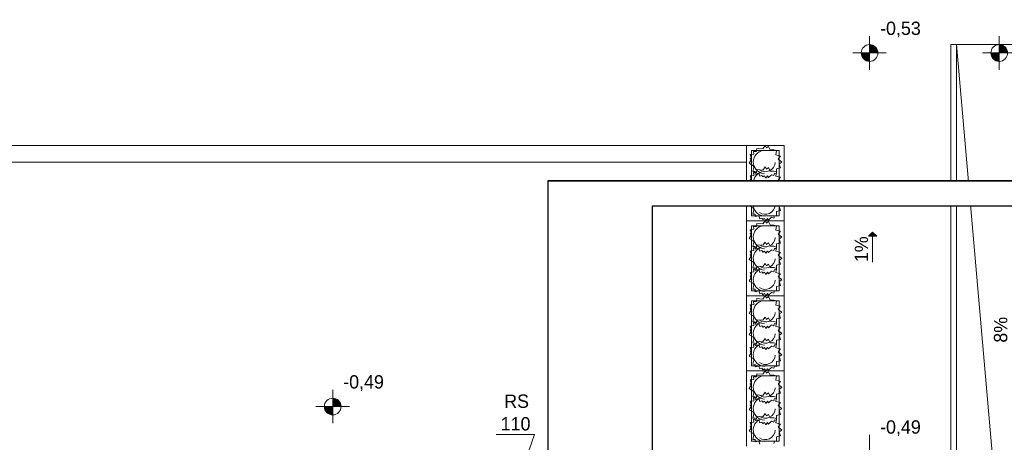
# Model space of a CAD drawing. Extents: x -220425 to -93252, y -20065 to 80294.
# Tile 88 of 103: x -120579 to -108782, y 5830 to 10894. Entities that reach past the tile are written whole.
import ezdxf

# ---------------------------------------------------------------- set-up
doc = ezdxf.new("R2010")
doc.units = 0
doc.header["$MEASUREMENT"] = 0
doc.set_wipeout_variables(frame=1)
doc.layers.add('#kan_san-op', color=34, linetype='Continuous')
doc.layers.add('_TABELA', color=7, linetype='Continuous')
for name, color, linetype, lineweight in [('Arch rynny_Nr_Pióra__21', 7, 'Continuous', 9), ('Arch schody_Nr_Pióra__21', 7, 'Continuous', 9), ('arch spadki_Nr_Pióra__21', 7, 'Continuous', 9), ('INWENT RZĘDNE_Nr_Pióra__21', 7, 'Continuous', 9), ('PODKŁAD', 252, 'Continuous', 35)]:
    doc.layers.add(name, color=color, linetype=linetype, lineweight=lineweight)
doc.layers.add('Arch wyposarzenie_Nr_Pióra__4', color=7, linetype='Continuous', lineweight=9, true_color=0x029e21)
doc.styles.add('GENERATED_STYLE_2', font='txt')
doc.styles.add('GENERATED_STYLE_6', font='txt')

# ---------------------------------------------------------------- blocks, each defined once
blk = doc.blocks.new('parter')
at = {"layer": 'Arch schody_Nr_Pióra__21', "linetype": 'Continuous'}
blk.add_hatch(color=252, dxfattribs=at).paths.add_polyline_path([(-174220, 8349), (-174170, 8299), (-174270, 8299)], flags=0)
at = {"layer": 'INWENT RZĘDNE_Nr_Pióra__21', "linetype": 'Continuous'}
for points in [[(-174257, 10495), (-174157, 10495), (-174165, 10533), (-174186, 10566), (-174219, 10587), (-174257, 10595)], [(-172704, 10495), (-172604, 10495), (-172612, 10533), (-172634, 10566), (-172666, 10587), (-172704, 10595)], [(-174257, 10495), (-174357, 10495), (-174349, 10457), (-174328, 10424), (-174295, 10402), (-174257, 10395)], [(-172704, 10495), (-172804, 10495), (-172797, 10457), (-172775, 10424), (-172743, 10402), (-172704, 10395)], [(-180690, 6259), (-180790, 6259), (-180783, 6221), (-180761, 6188), (-180728, 6166), (-180690, 6159)], [(-180690, 6259), (-180590, 6259), (-180598, 6297), (-180619, 6330), (-180652, 6351), (-180690, 6359)]]:
    blk.add_hatch(color=252, dxfattribs=at).paths.add_polyline_path(points, flags=0)
at = {"layer": 'Arch rynny_Nr_Pióra__21', "color": 252, "linetype": 'Continuous'}
for p, q in [((-178733, 5924), (-178270, 5924)), ((-178270, 5924), (-178612, 4955))]:
    blk.add_line(p, q, dxfattribs=at)
at = {"layer": 'Arch schody_Nr_Pióra__21', "color": 252, "linetype": 'Continuous'}
for p, q in [((-173282, 10595), (-172017, 10595)), ((-173282, 4475), (-173282, 10595)), ((-173217, 4475), (-173217, 10595)), ((-172682, 4475), (-173217, 10595)), ((-175732, 9385), (-185022, 9385)), ((-175282, 9385), (-175732, 9385)), ((-175732, 9385), (-175732, 8485)), ((-175672, 9325), (-175672, 8545)), ((-175342, 9325), (-175672, 9325)), ((-175342, 8545), (-175342, 9325)), ((-175282, 8485), (-175282, 9385)), ((-175732, 9185), (-184822, 9185)), ((-175672, 8545), (-175342, 8545)), ((-175282, 8485), (-175732, 8485)), ((-175732, 8485), (-175732, 7585)), ((-175282, 8485), (-175732, 8485)), ((-175672, 8425), (-175672, 7645)), ((-175342, 8425), (-175672, 8425)), ((-175342, 7645), (-175342, 8425)), ((-175282, 7585), (-175282, 8485)), ((-174220, 8349), (-174270, 8299)), ((-174170, 8299), (-174270, 8299)), ((-174220, 8349), (-174170, 8299)), ((-174220, 7989), (-174220, 8299)), ((-175282, 7585), (-175732, 7585)), ((-175282, 7585), (-175732, 7585)), ((-175732, 7585), (-175732, 6685)), ((-175672, 7645), (-175342, 7645)), ((-175282, 6685), (-175282, 7585)), ((-175672, 7525), (-175672, 6745)), ((-175342, 7525), (-175672, 7525)), ((-175342, 6745), (-175342, 7525)), ((-175672, 6745), (-175342, 6745)), ((-175282, 6685), (-175732, 6685)), ((-175282, 6685), (-175732, 6685)), ((-175732, 6685), (-175732, 5785)), ((-175672, 6625), (-175672, 5845)), ((-175342, 6625), (-175672, 6625)), ((-175342, 5845), (-175342, 6625)), ((-175282, 5785), (-175282, 6685)), ((-175672, 5845), (-175342, 5845))]:
    blk.add_line(p, q, dxfattribs=at)
at = {"layer": 'Arch wyposarzenie_Nr_Pióra__4', "color": 252, "linetype": 'Continuous'}
for p, q in [((-175611, 9323), (-175607, 9352)), ((-175611, 9316), (-175611, 9323)), ((-175607, 9352), (-175536, 9347)), ((-175536, 9347), (-175509, 9385)), ((-175509, 9385), (-175492, 9357)), ((-175492, 9357), (-175468, 9376)), ((-175468, 9376), (-175447, 9335)), ((-175447, 9335), (-175405, 9333)), ((-175405, 9333), (-175373, 9325)), ((-175373, 9325), (-175380, 9273)), ((-175698, 9174), (-175675, 9213)), ((-175687, 9277), (-175642, 9283)), ((-175675, 9239), (-175687, 9277)), ((-175687, 9232), (-175675, 9239)), ((-175675, 9213), (-175687, 9232)), ((-175647, 9316), (-175611, 9316)), ((-175642, 9283), (-175647, 9316)), ((-175380, 9273), (-175323, 9260)), ((-175323, 9260), (-175351, 9225)), ((-175351, 9225), (-175309, 9187)), ((-175654, 9148), (-175698, 9174)), ((-175657, 9075), (-175644, 9124)), ((-175644, 9124), (-175654, 9148)), ((-175611, 9069), (-175607, 9098)), ((-175607, 9098), (-175536, 9092)), ((-175536, 9092), (-175509, 9130)), ((-175509, 9130), (-175492, 9102)), ((-175492, 9102), (-175468, 9122)), ((-175468, 9122), (-175447, 9080)), ((-175326, 9118), (-175374, 9108)), ((-175374, 9108), (-175373, 9051)), ((-175309, 9187), (-175342, 9168)), ((-175342, 9168), (-175326, 9118)), ((-175687, 9022), (-175642, 9028)), ((-175675, 8985), (-175687, 9022)), ((-175687, 8977), (-175675, 8985)), ((-175675, 8959), (-175687, 8977)), ((-175629, 9075), (-175657, 9075)), ((-175642, 9028), (-175647, 9062)), ((-175647, 9062), (-175611, 9062)), ((-175629, 9045), (-175629, 9075)), ((-175585, 9055), (-175629, 9045)), ((-175611, 9062), (-175611, 9069)), ((-175573, 9019), (-175585, 9055)), ((-175547, 9027), (-175573, 9019)), ((-175535, 9010), (-175547, 9027)), ((-175515, 9022), (-175535, 9010)), ((-175500, 8995), (-175515, 9022)), ((-175482, 9022), (-175500, 8995)), ((-175469, 9003), (-175482, 9022)), ((-175432, 9037), (-175469, 9003)), ((-175447, 9080), (-175405, 9079)), ((-175406, 9027), (-175432, 9037)), ((-175396, 9054), (-175406, 9027)), ((-175405, 9079), (-175373, 9070)), ((-175373, 9051), (-175396, 9054)), ((-175373, 9070), (-175380, 9019)), ((-175380, 9019), (-175323, 9006)), ((-175323, 9006), (-175351, 8971)), ((-175351, 8971), (-175309, 8933)), ((-175698, 8919), (-175675, 8959)), ((-175654, 8894), (-175698, 8919)), ((-175657, 8821), (-175644, 8870)), ((-175644, 8870), (-175654, 8894)), ((-175536, 8836), (-175509, 8874)), ((-175509, 8874), (-175492, 8846)), ((-175492, 8846), (-175468, 8865)), ((-175468, 8865), (-175447, 8824)), ((-175326, 8864), (-175374, 8853)), ((-175374, 8853), (-175373, 8797)), ((-175309, 8933), (-175342, 8914)), ((-175342, 8914), (-175326, 8864)), ((-175687, 8766), (-175642, 8772)), ((-175675, 8729), (-175687, 8766)), ((-175629, 8820), (-175657, 8821)), ((-175647, 8805), (-175611, 8806)), ((-175642, 8772), (-175647, 8805)), ((-175629, 8790), (-175629, 8820)), ((-175585, 8800), (-175629, 8790)), ((-175611, 8813), (-175607, 8842)), ((-175611, 8806), (-175611, 8813)), ((-175607, 8842), (-175536, 8836)), ((-175573, 8765), (-175585, 8800)), ((-175547, 8773), (-175573, 8765)), ((-175535, 8755), (-175547, 8773)), ((-175515, 8768), (-175535, 8755)), ((-175500, 8741), (-175515, 8768)), ((-175482, 8768), (-175500, 8741)), ((-175469, 8749), (-175482, 8768)), ((-175432, 8782), (-175469, 8749)), ((-175447, 8824), (-175405, 8823)), ((-175406, 8773), (-175432, 8782)), ((-175396, 8800), (-175406, 8773)), ((-175405, 8823), (-175373, 8814)), ((-175373, 8797), (-175396, 8800)), ((-175373, 8814), (-175380, 8763)), ((-175380, 8763), (-175323, 8749)), ((-175323, 8749), (-175351, 8715)), ((-175698, 8663), (-175675, 8702)), ((-175654, 8638), (-175698, 8663)), ((-175687, 8721), (-175675, 8729)), ((-175675, 8702), (-175687, 8721)), ((-175657, 8565), (-175644, 8614)), ((-175644, 8614), (-175654, 8638)), ((-175351, 8715), (-175309, 8677)), ((-175309, 8677), (-175342, 8657)), ((-175342, 8657), (-175326, 8608)), ((-175629, 8564), (-175657, 8565)), ((-175629, 8534), (-175629, 8564)), ((-175585, 8544), (-175629, 8534)), ((-175573, 8509), (-175585, 8544)), ((-175547, 8517), (-175573, 8509)), ((-175535, 8499), (-175547, 8517)), ((-175515, 8512), (-175535, 8499)), ((-175500, 8485), (-175515, 8512)), ((-175482, 8512), (-175500, 8485)), ((-175469, 8493), (-175482, 8512)), ((-175432, 8526), (-175469, 8493)), ((-175406, 8517), (-175432, 8526)), ((-175396, 8544), (-175406, 8517)), ((-175373, 8540), (-175396, 8544)), ((-175326, 8608), (-175374, 8597)), ((-175374, 8597), (-175373, 8540)), ((-175687, 8377), (-175642, 8383)), ((-175675, 8339), (-175687, 8377)), ((-175647, 8416), (-175611, 8416)), ((-175642, 8383), (-175647, 8416)), ((-175611, 8423), (-175607, 8452)), ((-175611, 8416), (-175611, 8423)), ((-175607, 8452), (-175536, 8447)), ((-175536, 8447), (-175509, 8485)), ((-175509, 8485), (-175492, 8457)), ((-175492, 8457), (-175468, 8476)), ((-175468, 8476), (-175447, 8435)), ((-175447, 8435), (-175405, 8433)), ((-175405, 8433), (-175373, 8425)), ((-175373, 8425), (-175380, 8373)), ((-175698, 8274), (-175675, 8313)), ((-175654, 8248), (-175698, 8274)), ((-175687, 8332), (-175675, 8339)), ((-175675, 8313), (-175687, 8332)), ((-175380, 8373), (-175323, 8360)), ((-175323, 8360), (-175351, 8325)), ((-175351, 8325), (-175309, 8287)), ((-175309, 8287), (-175342, 8268)), ((-175342, 8268), (-175326, 8218)), ((-175657, 8175), (-175644, 8224)), ((-175629, 8175), (-175657, 8175)), ((-175644, 8224), (-175654, 8248)), ((-175642, 8128), (-175647, 8162)), ((-175647, 8162), (-175611, 8162)), ((-175629, 8145), (-175629, 8175)), ((-175585, 8155), (-175629, 8145)), ((-175611, 8169), (-175607, 8198)), ((-175611, 8162), (-175611, 8169)), ((-175607, 8198), (-175536, 8192)), ((-175573, 8119), (-175585, 8155)), ((-175536, 8192), (-175509, 8230)), ((-175509, 8230), (-175492, 8202)), ((-175492, 8202), (-175468, 8222)), ((-175468, 8222), (-175447, 8180)), ((-175447, 8180), (-175405, 8179)), ((-175396, 8154), (-175406, 8127)), ((-175405, 8179), (-175373, 8170)), ((-175373, 8151), (-175396, 8154)), ((-175373, 8170), (-175380, 8119)), ((-175326, 8218), (-175374, 8208)), ((-175374, 8208), (-175373, 8151)), ((-175698, 8019), (-175675, 8059)), ((-175687, 8122), (-175642, 8128)), ((-175675, 8085), (-175687, 8122)), ((-175687, 8077), (-175675, 8085)), ((-175675, 8059), (-175687, 8077)), ((-175547, 8127), (-175573, 8119)), ((-175535, 8110), (-175547, 8127)), ((-175515, 8122), (-175535, 8110)), ((-175500, 8095), (-175515, 8122)), ((-175482, 8122), (-175500, 8095)), ((-175469, 8103), (-175482, 8122)), ((-175432, 8137), (-175469, 8103)), ((-175406, 8127), (-175432, 8137)), ((-175380, 8119), (-175323, 8106)), ((-175323, 8106), (-175351, 8071)), ((-175351, 8071), (-175309, 8033)), ((-175309, 8033), (-175342, 8014)), ((-175654, 7994), (-175698, 8019)), ((-175657, 7921), (-175644, 7970)), ((-175629, 7920), (-175657, 7921)), ((-175644, 7970), (-175654, 7994)), ((-175647, 7905), (-175611, 7906)), ((-175642, 7872), (-175647, 7905)), ((-175629, 7890), (-175629, 7920)), ((-175611, 7913), (-175607, 7942)), ((-175611, 7906), (-175611, 7913)), ((-175607, 7942), (-175536, 7936)), ((-175536, 7936), (-175509, 7974)), ((-175509, 7974), (-175492, 7946)), ((-175492, 7946), (-175468, 7965)), ((-175468, 7965), (-175447, 7924)), ((-175447, 7924), (-175405, 7923)), ((-175405, 7923), (-175373, 7914)), ((-175373, 7914), (-175380, 7863)), ((-175326, 7964), (-175374, 7953)), ((-175374, 7953), (-175373, 7897)), ((-175342, 8014), (-175326, 7964)), ((-175698, 7763), (-175675, 7802)), ((-175687, 7866), (-175642, 7872)), ((-175675, 7829), (-175687, 7866)), ((-175687, 7821), (-175675, 7829)), ((-175675, 7802), (-175687, 7821)), ((-175585, 7900), (-175629, 7890)), ((-175573, 7865), (-175585, 7900)), ((-175547, 7873), (-175573, 7865)), ((-175535, 7855), (-175547, 7873)), ((-175515, 7868), (-175535, 7855)), ((-175500, 7841), (-175515, 7868)), ((-175482, 7868), (-175500, 7841)), ((-175469, 7849), (-175482, 7868)), ((-175432, 7882), (-175469, 7849)), ((-175406, 7873), (-175432, 7882)), ((-175396, 7900), (-175406, 7873)), ((-175373, 7897), (-175396, 7900)), ((-175380, 7863), (-175323, 7849)), ((-175323, 7849), (-175351, 7815)), ((-175351, 7815), (-175309, 7777)), ((-175654, 7738), (-175698, 7763)), ((-175657, 7665), (-175644, 7714)), ((-175644, 7714), (-175654, 7738)), ((-175326, 7708), (-175374, 7697)), ((-175374, 7697), (-175373, 7640)), ((-175309, 7777), (-175342, 7757)), ((-175342, 7757), (-175326, 7708)), ((-175629, 7664), (-175657, 7665)), ((-175629, 7634), (-175629, 7664)), ((-175585, 7644), (-175629, 7634)), ((-175611, 7523), (-175607, 7552)), ((-175607, 7552), (-175536, 7547)), ((-175573, 7609), (-175585, 7644)), ((-175547, 7617), (-175573, 7609)), ((-175535, 7599), (-175547, 7617)), ((-175536, 7547), (-175509, 7585)), ((-175515, 7612), (-175535, 7599)), ((-175500, 7585), (-175515, 7612)), ((-175509, 7585), (-175492, 7557)), ((-175482, 7612), (-175500, 7585)), ((-175492, 7557), (-175468, 7576)), ((-175469, 7593), (-175482, 7612)), ((-175432, 7626), (-175469, 7593)), ((-175468, 7576), (-175447, 7535)), ((-175406, 7617), (-175432, 7626)), ((-175396, 7644), (-175406, 7617)), ((-175373, 7640), (-175396, 7644)), ((-175687, 7477), (-175642, 7483)), ((-175675, 7439), (-175687, 7477)), ((-175687, 7432), (-175675, 7439)), ((-175647, 7516), (-175611, 7516)), ((-175642, 7483), (-175647, 7516)), ((-175611, 7516), (-175611, 7523)), ((-175447, 7535), (-175405, 7533)), ((-175405, 7533), (-175373, 7525)), ((-175373, 7525), (-175380, 7473)), ((-175380, 7473), (-175323, 7460)), ((-175323, 7460), (-175351, 7425)), ((-175698, 7374), (-175675, 7413)), ((-175654, 7348), (-175698, 7374)), ((-175675, 7413), (-175687, 7432)), ((-175657, 7275), (-175644, 7324)), ((-175644, 7324), (-175654, 7348)), ((-175536, 7292), (-175509, 7330)), ((-175509, 7330), (-175492, 7302)), ((-175492, 7302), (-175468, 7322)), ((-175468, 7322), (-175447, 7280)), ((-175326, 7318), (-175374, 7308)), ((-175351, 7425), (-175309, 7387)), ((-175309, 7387), (-175342, 7368)), ((-175342, 7368), (-175326, 7318)), ((-175687, 7222), (-175642, 7228)), ((-175675, 7185), (-175687, 7222)), ((-175629, 7275), (-175657, 7275)), ((-175642, 7228), (-175647, 7262)), ((-175647, 7262), (-175611, 7262)), ((-175629, 7245), (-175629, 7275)), ((-175585, 7255), (-175629, 7245)), ((-175611, 7269), (-175607, 7298)), ((-175611, 7262), (-175611, 7269)), ((-175607, 7298), (-175536, 7292)), ((-175573, 7219), (-175585, 7255)), ((-175547, 7227), (-175573, 7219)), ((-175535, 7210), (-175547, 7227)), ((-175515, 7222), (-175535, 7210)), ((-175500, 7195), (-175515, 7222)), ((-175482, 7222), (-175500, 7195)), ((-175469, 7203), (-175482, 7222)), ((-175432, 7237), (-175469, 7203)), ((-175447, 7280), (-175405, 7279)), ((-175406, 7227), (-175432, 7237)), ((-175396, 7254), (-175406, 7227)), ((-175405, 7279), (-175373, 7270)), ((-175373, 7251), (-175396, 7254)), ((-175373, 7270), (-175380, 7219)), ((-175380, 7219), (-175323, 7206)), ((-175374, 7308), (-175373, 7251)), ((-175323, 7206), (-175351, 7171)), ((-175698, 7119), (-175675, 7159)), ((-175654, 7094), (-175698, 7119)), ((-175687, 7177), (-175675, 7185)), ((-175675, 7159), (-175687, 7177)), ((-175644, 7070), (-175654, 7094)), ((-175351, 7171), (-175309, 7133)), ((-175309, 7133), (-175342, 7114)), ((-175342, 7114), (-175326, 7064)), ((-175687, 6966), (-175642, 6972)), ((-175675, 6929), (-175687, 6966)), ((-175657, 7021), (-175644, 7070)), ((-175629, 7020), (-175657, 7021)), ((-175647, 7005), (-175611, 7006)), ((-175642, 6972), (-175647, 7005)), ((-175629, 6990), (-175629, 7020)), ((-175585, 7000), (-175629, 6990)), ((-175611, 7013), (-175607, 7042)), ((-175611, 7006), (-175611, 7013)), ((-175607, 7042), (-175536, 7036)), ((-175573, 6965), (-175585, 7000)), ((-175547, 6973), (-175573, 6965)), ((-175535, 6955), (-175547, 6973)), ((-175536, 7036), (-175509, 7074)), ((-175515, 6968), (-175535, 6955)), ((-175500, 6941), (-175515, 6968)), ((-175509, 7074), (-175492, 7046)), ((-175482, 6968), (-175500, 6941)), ((-175492, 7046), (-175468, 7065)), ((-175469, 6949), (-175482, 6968)), ((-175432, 6982), (-175469, 6949)), ((-175468, 7065), (-175447, 7024)), ((-175447, 7024), (-175405, 7023)), ((-175406, 6973), (-175432, 6982)), ((-175396, 7000), (-175406, 6973)), ((-175405, 7023), (-175373, 7014)), ((-175373, 6997), (-175396, 7000)), ((-175373, 7014), (-175380, 6963)), ((-175380, 6963), (-175323, 6949)), ((-175326, 7064), (-175374, 7053)), ((-175374, 7053), (-175373, 6997)), ((-175698, 6863), (-175675, 6902)), ((-175654, 6838), (-175698, 6863)), ((-175687, 6921), (-175675, 6929)), ((-175675, 6902), (-175687, 6921)), ((-175323, 6949), (-175351, 6915)), ((-175351, 6915), (-175309, 6877)), ((-175309, 6877), (-175342, 6857)), ((-175342, 6857), (-175326, 6808)), ((-175657, 6765), (-175644, 6814)), ((-175629, 6764), (-175657, 6765)), ((-175644, 6814), (-175654, 6838)), ((-175629, 6734), (-175629, 6764)), ((-175585, 6744), (-175629, 6734)), ((-175573, 6709), (-175585, 6744)), ((-175432, 6726), (-175469, 6693)), ((-175406, 6717), (-175432, 6726)), ((-175396, 6744), (-175406, 6717)), ((-175373, 6740), (-175396, 6744)), ((-175326, 6808), (-175374, 6797)), ((-175374, 6797), (-175373, 6740)), ((-175647, 6616), (-175611, 6616)), ((-175642, 6583), (-175647, 6616)), ((-175611, 6623), (-175607, 6652)), ((-175611, 6616), (-175611, 6623)), ((-175607, 6652), (-175536, 6647)), ((-175547, 6717), (-175573, 6709)), ((-175535, 6699), (-175547, 6717)), ((-175536, 6647), (-175509, 6685)), ((-175515, 6712), (-175535, 6699)), ((-175500, 6685), (-175515, 6712)), ((-175509, 6685), (-175492, 6657)), ((-175482, 6712), (-175500, 6685)), ((-175492, 6657), (-175468, 6676)), ((-175469, 6693), (-175482, 6712)), ((-175468, 6676), (-175447, 6635)), ((-175447, 6635), (-175405, 6633)), ((-175405, 6633), (-175373, 6625)), ((-175373, 6625), (-175380, 6573)), ((-175698, 6474), (-175675, 6513)), ((-175687, 6577), (-175642, 6583)), ((-175675, 6539), (-175687, 6577)), ((-175687, 6532), (-175675, 6539)), ((-175675, 6513), (-175687, 6532)), ((-175380, 6573), (-175323, 6560)), ((-175323, 6560), (-175351, 6525)), ((-175351, 6525), (-175309, 6487)), ((-175654, 6448), (-175698, 6474)), ((-175657, 6375), (-175644, 6424)), ((-175629, 6375), (-175657, 6375)), ((-175644, 6424), (-175654, 6448)), ((-175629, 6345), (-175629, 6375)), ((-175611, 6369), (-175607, 6398)), ((-175607, 6398), (-175536, 6392)), ((-175536, 6392), (-175509, 6430)), ((-175509, 6430), (-175492, 6402)), ((-175492, 6402), (-175468, 6422)), ((-175468, 6422), (-175447, 6380)), ((-175447, 6380), (-175405, 6379)), ((-175405, 6379), (-175373, 6370)), ((-175326, 6418), (-175374, 6408)), ((-175374, 6408), (-175373, 6351)), ((-175309, 6487), (-175342, 6468)), ((-175342, 6468), (-175326, 6418)), ((-175698, 6219), (-175675, 6259)), ((-175687, 6322), (-175642, 6328)), ((-175675, 6285), (-175687, 6322)), ((-175687, 6277), (-175675, 6285)), ((-175675, 6259), (-175687, 6277)), ((-175642, 6328), (-175647, 6362)), ((-175647, 6362), (-175611, 6362)), ((-175585, 6355), (-175629, 6345)), ((-175611, 6362), (-175611, 6369)), ((-175573, 6319), (-175585, 6355)), ((-175547, 6327), (-175573, 6319)), ((-175535, 6310), (-175547, 6327)), ((-175515, 6322), (-175535, 6310)), ((-175500, 6295), (-175515, 6322)), ((-175482, 6322), (-175500, 6295)), ((-175469, 6303), (-175482, 6322)), ((-175432, 6337), (-175469, 6303)), ((-175406, 6327), (-175432, 6337)), ((-175396, 6354), (-175406, 6327)), ((-175373, 6351), (-175396, 6354)), ((-175373, 6370), (-175380, 6319)), ((-175380, 6319), (-175323, 6306)), ((-175323, 6306), (-175351, 6271)), ((-175351, 6271), (-175309, 6233)), ((-175654, 6194), (-175698, 6219)), ((-175657, 6121), (-175644, 6170)), ((-175644, 6170), (-175654, 6194)), ((-175611, 6113), (-175607, 6142)), ((-175607, 6142), (-175536, 6136)), ((-175536, 6136), (-175509, 6174)), ((-175509, 6174), (-175492, 6146)), ((-175492, 6146), (-175468, 6165)), ((-175468, 6165), (-175447, 6124)), ((-175326, 6164), (-175374, 6153)), ((-175374, 6153), (-175373, 6097)), ((-175309, 6233), (-175342, 6214)), ((-175342, 6214), (-175326, 6164)), ((-175687, 6066), (-175642, 6072)), ((-175675, 6029), (-175687, 6066)), ((-175687, 6021), (-175675, 6029)), ((-175675, 6002), (-175687, 6021)), ((-175629, 6120), (-175657, 6121)), ((-175647, 6105), (-175611, 6106)), ((-175642, 6072), (-175647, 6105)), ((-175629, 6090), (-175629, 6120)), ((-175585, 6100), (-175629, 6090)), ((-175611, 6106), (-175611, 6113)), ((-175573, 6065), (-175585, 6100)), ((-175547, 6073), (-175573, 6065)), ((-175535, 6055), (-175547, 6073)), ((-175515, 6068), (-175535, 6055)), ((-175500, 6041), (-175515, 6068)), ((-175482, 6068), (-175500, 6041)), ((-175469, 6049), (-175482, 6068)), ((-175432, 6082), (-175469, 6049)), ((-175447, 6124), (-175405, 6123)), ((-175406, 6073), (-175432, 6082)), ((-175396, 6100), (-175406, 6073)), ((-175405, 6123), (-175373, 6114)), ((-175373, 6097), (-175396, 6100)), ((-175373, 6114), (-175380, 6063)), ((-175380, 6063), (-175323, 6049)), ((-175323, 6049), (-175351, 6015)), ((-175698, 5963), (-175675, 6002)), ((-175654, 5938), (-175698, 5963)), ((-175657, 5865), (-175644, 5914)), ((-175644, 5914), (-175654, 5938)), ((-175326, 5908), (-175374, 5897)), ((-175351, 6015), (-175309, 5977)), ((-175309, 5977), (-175342, 5957)), ((-175342, 5957), (-175326, 5908)), ((-175629, 5864), (-175657, 5865)), ((-175629, 5834), (-175629, 5864)), ((-175585, 5844), (-175629, 5834)), ((-175573, 5809), (-175585, 5844)), ((-175396, 5844), (-175406, 5817)), ((-175373, 5840), (-175396, 5844)), ((-175374, 5897), (-175373, 5840))]:
    blk.add_line(p, q, dxfattribs=at)
for centre, major_axis, start_param, end_param in [((-175507, 9189), (143, 0), 1.927535, 4.652962), ((-175507, 9189), (119, 0), 4.078423, 6.243896), ((-175507, 8935), (143, 0), 1.927535, 4.652962), ((-175507, 8935), (119, 0), 4.078423, 6.243896), ((-175507, 8679), (143, 0), 1.927535, 4.652962), ((-175507, 8679), (119, 0), 4.078423, 6.243896), ((-175507, 8289), (143, 0), 1.927535, 4.652962), ((-175507, 8289), (119, 0), 4.078423, 6.243896), ((-175507, 8035), (143, 0), 1.927535, 4.652962), ((-175507, 8035), (119, 0), 4.078423, 6.243896), ((-175507, 7779), (143, 0), 1.927535, 4.652962), ((-175507, 7779), (119, 0), 4.078423, 6.243896), ((-175507, 7389), (143, 0), 1.927535, 4.652962), ((-175507, 7389), (119, 0), 4.078423, 6.243896), ((-175507, 7135), (143, 0), 1.927535, 4.652962), ((-175507, 7135), (119, 0), 4.078423, 6.243896), ((-175507, 6879), (143, 0), 1.927535, 4.652962), ((-175507, 6879), (119, 0), 4.078423, 6.243896), ((-175507, 6489), (143, 0), 1.927535, 4.652962), ((-175507, 6489), (119, 0), 4.078423, 6.243896), ((-175507, 6235), (143, 0), 1.927535, 4.652962), ((-175507, 6235), (119, 0), 4.078423, 6.243896), ((-175507, 5979), (143, 0), 1.927535, 4.652962), ((-175507, 5979), (119, 0), 4.078423, 6.243896)]:
    blk.add_ellipse(centre, major_axis=major_axis, ratio=0.982005, start_param=start_param, end_param=end_param, dxfattribs=at)
at = {"layer": 'INWENT RZĘDNE_Nr_Pióra__21', "color": 252, "linetype": 'Continuous'}
for p, q in [((-174257, 10295), (-174257, 10695)), ((-172704, 10295), (-172704, 10695)), ((-174457, 10495), (-174057, 10495)), ((-172904, 10495), (-172504, 10495)), ((-180690, 6059), (-180690, 6459)), ((-180890, 6259), (-180490, 6259)), ((-174257, 5518), (-174257, 5918))]:
    blk.add_line(p, q, dxfattribs=at)
for centre in [(-174257, 10495), (-172704, 10495), (-180690, 6259)]:
    blk.add_circle(centre, 100, dxfattribs=at)
at = {"layer": 'Arch rynny_Nr_Pióra__21', "color": 252, "linetype": 'Continuous', "style": 'GENERATED_STYLE_6'}
for s, p in [('RS', (-178635, 6243)), ('110', (-178677, 5972))]:
    blk.add_text(s, height=160, dxfattribs=at).set_placement(p)
at = {"layer": 'arch spadki_Nr_Pióra__21', "color": 252, "linetype": 'Continuous', "style": 'GENERATED_STYLE_6'}
for s, p in [('1%', (-174276, 7989)), ('8%', (-172607, 7024))]:
    blk.add_text(s, height=160, rotation=90, dxfattribs=at).set_placement(p)
at = {"layer": 'INWENT RZĘDNE_Nr_Pióra__21', "color": 252, "char_height": 160, "attachment_point": 7, "style": 'GENERATED_STYLE_2'}
for s, insert in [('{-0,53}', (-174131, 10681)), ('{-0,49}', (-180564, 6445)), ('{-0,49}', (-174131, 5904))]:
    blk.add_mtext(s, dxfattribs=dict(at, insert=insert))

msp = doc.modelspace()

# ---------------------------------------------------------------- block references
at = {"layer": 'PODKŁAD'}
msp.add_blockref('parter', (63861, 0), dxfattribs=at)
msp.add_blockref('parter', (63861, 0), dxfattribs=at)

# ---------------------------------------------------------------- next in the draw order: wipeouts: each hides what was drawn before it
at = {"ltscale": 10}
msp.add_wipeout([(-114252, 8965), (-93252, 8965), (-93552, 8660), (-113002, 8660), (-113002, -5580), (-93552, -5580), (-93252, -5885), (-114252, -5885)], dxfattribs=at).dxf.layer = '#kan_san-op'

# ---------------------------------------------------------------- next in the draw order: linework, layer by layer
at = {"layer": '_TABELA', "color": 7}
msp.add_lwpolyline([(-114252, 8965), (-93252, 8965), (-114252, 8965), (-114252, -5885), (-93252, -5885), (-93252, 8965)], dxfattribs=at)
msp.add_lwpolyline([(-93552, 8660), (-113002, 8660), (-113002, -5580), (-93552, -5580)], close=True, dxfattribs=at)

doc.saveas('drawing.dxf')
